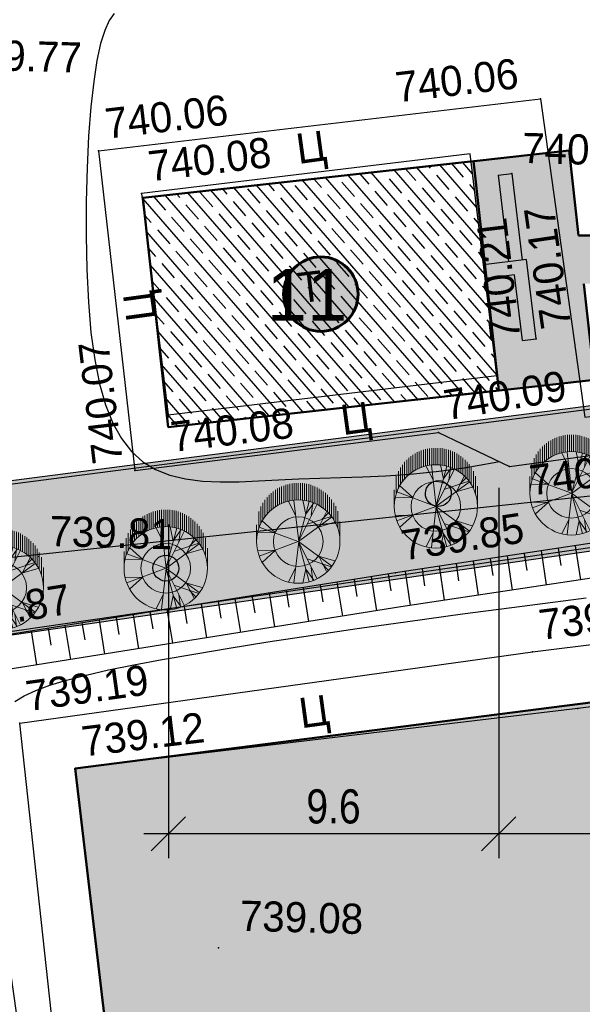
# Model space of a CAD drawing. Header units: millimetres. Extents: x -257011 to 237647566, y 2784933 to 6706507.
# Tile 182 of 256: x 9544583 to 9560919, y 5250686 to 5279261. Entities that reach past the tile are written whole.
import ezdxf

# ---------------------------------------------------------------- set-up
doc = ezdxf.new("R2010")
doc.units = ezdxf.units.MM
doc.header["$LTSCALE"] = 1000
doc.header["$PDMODE"] = 32
doc.header["$PDSIZE"] = 0.3
for name, pattern in [('Д_ТРОТ_ТРУБА', [3, 1.5, -1.5]), ('ДОРОГИ_СТРОЯЩ', [9, 8, -1]), ('ОТКОС_НИЗ', [1.2, 0.2, -1])]:
    doc.linetypes.add(name, pattern=pattern)
for name, color, linetype in [('(002) Рамка', 7, 'Continuous'), ('(004) Точки рельефа', 7, 'Continuous'), ('(007) Здания', 7, 'Continuous'), ('(014) Водопровод', 5, 'ИК_Водопровод -------в--------'), ('(025) Дорога', 7, 'Continuous'), ('(031) Горизонтали', 42, 'Continuous'), ('(035) Откосы', 7, 'Continuous'), ('(038) Деревья', 7, 'Continuous'), ('(040) Ограда', 7, 'Continuous'), ('TREE', 74, 'Continuous')]:
    doc.layers.add(name, color=color, linetype=linetype)
doc.layers.add('(032) Горизонтали утолщенные', color=32, linetype='Continuous', lineweight=30)
doc.layers.add('Ф А С А Д', color=250, linetype='Continuous', lineweight=15)
doc.styles.add('ATTR', font='romans.shx', dxfattribs={"width": 0.8, "height": 0.470416})
doc.styles.add('BM-431', font='txt')
doc.styles.add('D-431', font='txt', dxfattribs={"width": 2})
doc.styles.add('P-131', font='txt')
doc.styles.add('Roman', font='romans')
doc.styles.get("Standard").update_dxf_attribs({"font": 'ARIALN.TTF'})
doc.linetypes.add('KANALIS_K', pattern='A,1,["<",Standard,S=1.8,R=0,X=-0.9,Y=-0.9],3,-1,["К",Standard,S=1.8,R=0,X=-0.9,Y=-0.9],-1,10', length=16)
doc.linetypes.add('ИК_Водопровод -------в--------', pattern='A,9,-0.6,["В",Standard,S=1.2,R=0,X=0,Y=-0.6],-1.2', length=10.8)
doc.linetypes.add('ОГРАДА_БЕТ', pattern='A,4,["|",Standard,S=0.8,R=0,X=0,Y=-0.8],4', length=8)
doc.dimstyles.new('ISO-25_WS', dxfattribs={"dimscale": 141.414141, "dimtxt": 7, "dimasz": 7, "dimexe": 5, "dimexo": 20, "dimgap": 2, "dimtad": 1, "dimdec": 0, "dimdsep": 46, "dimtxsty": 'Standard', "dimblk": 'OBLIQUE', "dimcen": 2.5, "dimdle": 5, "dimclrd": 5, "dimclre": 5, "dimclrt": 5, "dimadec": 0, "dimazin": 0, "dimtfac": 1, "dimtdec": 0, "dimtmove": 0, "dimatfit": 3, "dimldrblk": 'OBLIQUE', "dimfxl": 0, "dimtolj": 1, "dimtzin": 0, "dimlwd": 30, "dimlwe": 30, "dimarcsym": 0})

# ---------------------------------------------------------------- blocks, each defined once
blk = doc.blocks.new('d')
at = {"layer": '(038) Деревья', "color": 30}
blk.add_ellipse((0, 0), major_axis=(0.265, 0.265), ratio=1, start_param=5.497787, end_param=11.780972, dxfattribs=at)
blk = doc.blocks.new('kjvklglhl')
at = {"layer": '(004) Точки рельефа'}
for p in [(282.156, 517.109), (269.368, 515.247), (281.381, 514.923), (270.656, 514.043), (282.225, 510.142), (281.113, 509.046), (271.615, 507.581), (279.473, 507.345), (281.553, 506.423), (270.684, 506.001), (267.971, 503.425), (278.337, 503.244), (282.371, 501.061), (283.734, 499.451), (267.554, 498.57), (269.193, 497.303), (273.5, 492.215)]:
    blk.add_point(p, dxfattribs=at)
at = {"layer": '(007) Здания'}
blk.add_lwpolyline([(281.113, 509.046), (280.163, 515.454), (270.656, 514.043), (271.606, 507.636)], close=True, dxfattribs=at)
at = {"layer": '(014) Водопровод', "ltscale": 0.5, "flags": 128}
blk.add_lwpolyline([(325.711, 440.112), (326.312, 440.162), (325.744, 440.975), (323.361, 447.342), (313.499, 509.603), (261.079, 502.552), (256.511, 532.162)], dxfattribs=at)
at = {"layer": '(025) Дорога', "linetype": 'Д_ТРОТ_ТРУБА', "flags": 128}
for points in [[(269.368, 515.247), (282.156, 517.109), (283.702, 507.914), (307.271, 511.692), (310.476, 513.628), (310.443, 515.538), (318.567, 515.917), (330.341, 516.212), (329.81, 527.423), (321.381, 528.706), (305.268, 531.339), (301.294, 530.976)], [(323.251, 418.267), (300.714, 414.809), (283.138, 412.485), (281.122, 413.564), (275.085, 449.451), (270.84, 474.617), (267.554, 498.57), (282.371, 501.061), (308.67, 505.056), (310.788, 503.765), (314.781, 477.717), (318.108, 454.899), (323.251, 418.267)], [(321.731, 420.742), (316.881, 452.353), (313.048, 477.771), (309.058, 502.896), (307.912, 503.399), (283.734, 499.451), (269.193, 497.303), (272.561, 474.353), (276.62, 450.413), (282.198, 415.2), (283.437, 414.157), (320.719, 419.528), (321.731, 420.742)]]:
    blk.add_lwpolyline(points, dxfattribs=at)
blk.add_lwpolyline([(269.368, 515.247), (270.684, 506.001), (279.473, 507.345), (281.553, 506.423), (308.542, 510.883), (312.531, 513.649), (318.524, 513.838), (330.524, 514.19), (333.406, 460.634), (331.811, 454.811, 1.56758), (332.906, 443.73, 0.509364), (333.962, 453.359), (336.672, 456.912), (338.021, 457.657), (347.714, 458.292), (347.773, 448.108), (343.552, 448.203), (343.703, 435.09)], format="xyb", dxfattribs=at)
at = {"layer": '(031) Горизонтали', "flags": 128}
blk.add_lwpolyline([(267.395, 499.198), (267.661, 499.373), (267.994, 499.54), (268.398, 499.703), (268.878, 499.864), (269.437, 500.026), (270.08, 500.19), (270.811, 500.359), (271.633, 500.536), (272.55, 500.723), (273.567, 500.921), (274.689, 501.132), (275.92, 501.356), (277.265, 501.593), (278.729, 501.843), (280.317, 502.106), (282.034, 502.383), (283.885, 502.675)], dxfattribs=at)
at = {"layer": '(032) Горизонтали утолщенные'}
blk.add_lwpolyline([(269.71, 519.237), (269.575, 519.03), (269.453, 518.742), (269.345, 518.357), (269.251, 517.864), (269.174, 517.25), (269.114, 516.508), (269.073, 515.66), (269.052, 514.736), (269.053, 513.763), (269.077, 512.771), (269.125, 511.789), (269.199, 510.844), (269.301, 509.966), (269.431, 509.179), (269.591, 508.483), (269.783, 507.876), (270.01, 507.354), (270.271, 506.913), (270.57, 506.55), (270.908, 506.261), (271.287, 506.043), (271.707, 505.89), (272.165, 505.796), (272.656, 505.748), (273.176, 505.739), (273.721, 505.758), (274.286, 505.796), (274.866, 505.842), (275.457, 505.888), (276.057, 505.926), (276.671, 505.961), (277.308, 506), (277.975, 506.051), (278.68, 506.121), (279.433, 506.218), (280.239, 506.348), (281.109, 506.521), (281.256, 506.555)], dxfattribs=at)
at = {"layer": '(035) Откосы'}
for p, q in [((283.136, 503.595), (283.048, 504.088)), ((283.716, 503.191), (283.54, 504.176)), ((281.748, 502.839), (281.572, 503.823)), ((282.152, 503.419), (282.064, 503.911)), ((282.732, 503.015), (282.556, 503.999)), ((280.184, 503.067), (280.096, 503.559)), ((280.764, 502.663), (280.588, 503.647)), ((281.168, 503.243), (281.08, 503.735)), ((278.796, 502.31), (278.62, 503.294)), ((279.2, 502.89), (279.112, 503.382)), ((279.78, 502.486), (279.604, 503.471)), ((276.84, 501.944), (276.654, 502.927)), ((277.238, 502.528), (277.146, 503.019)), ((277.822, 502.129), (277.637, 503.112)), ((278.221, 502.713), (278.128, 503.204)), ((275.273, 502.157), (275.181, 502.649)), ((275.857, 501.759), (275.672, 502.741)), ((276.256, 502.343), (276.163, 502.834)), ((273.892, 501.388), (273.707, 502.371)), ((274.291, 501.972), (274.198, 502.464)), ((274.875, 501.573), (274.69, 502.556)), ((272.326, 501.602), (272.234, 502.093)), ((272.91, 501.203), (272.725, 502.186)), ((273.309, 501.787), (273.216, 502.278)), ((270.945, 500.833), (270.76, 501.815)), ((271.344, 501.417), (271.251, 501.908)), ((271.928, 501.018), (271.742, 502)), ((269.379, 501.046), (269.286, 501.537)), ((269.963, 500.647), (269.778, 501.63)), ((270.361, 501.231), (270.269, 501.723)), ((267.998, 500.277), (267.813, 501.26)), ((268.397, 500.861), (268.304, 501.352)), ((268.981, 500.462), (268.795, 501.445))]:
    blk.add_line(p, q, dxfattribs=at)
blk.add_lwpolyline([(319.844, 457.028), (320.125, 457.17), (320.377, 457.458), (320.534, 458.04), (317.903, 475.66), (312.574, 506.915), (312.192, 507.383), (311.596, 507.687), (310.502, 508.023), (284.392, 504.328), (278.337, 503.244), (265.243, 500.775), (264.939, 500.462), (264.803, 499.989), (265.706, 495.765), (268.865, 477.481), (274.213, 445.131)], dxfattribs=at)
at = {"layer": '(035) Откосы', "linetype": 'ОТКОС_НИЗ'}
blk.add_lwpolyline([(319.844, 457.028), (319.619, 457.386), (319.514, 458.099), (316.916, 475.502), (311.633, 506.487), (311.551, 506.587), (311.219, 506.757), (310.421, 507.002), (284.551, 503.341), (278.518, 502.26), (265.85, 499.872), (266.688, 495.955), (269.851, 477.647), (275.2, 445.294), (281.12, 409.861), (281.136, 409.822), (281.351, 409.621), (310.666, 409.479), (317.618, 409.281), (323.511, 408.859), (324.497, 408.587)], dxfattribs=at)
at = {"layer": '(040) Ограда', "linetype": 'ОГРАДА_БЕТ', "ltscale": 0.5, "flags": 128}
for points in [[(280.986, 514.865), (281.381, 514.923)], [(281.381, 514.923), (281.753, 512.415), (281.753, 512.415), (281.753, 512.415)], [(280.986, 514.865), (281.358, 512.357)], [(282.225, 510.142), (281.884, 512.435), (280.638, 512.25), (280.638, 512.25)], [(281.829, 510.083), (281.547, 511.981), (280.697, 511.854)], [(281.829, 510.083), (282.225, 510.142)]]:
    blk.add_lwpolyline(points, dxfattribs=at)
at = {"layer": '(038) Деревья', "color": 30, "linetype": 'Continuous'}
for p in [(279.514, 505.577), (271.667, 503.191)]:
    blk.add_blockref('d', p, dxfattribs=at)
at = {"layer": '(004) Точки рельефа', "style": 'D-431'}
for s, p in [('739.77', (265.23, 517.495)), ('740.14', (281.669, 515.238)), ('739.81', (268.258, 503.74)), ('739.08', (274.1, 492.735))]:
    blk.add_text(s, height=0.875, dxfattribs=at).set_placement(p)
for s, rotation, p in [('740.06', 8.2845, (278.005, 516.891)), ('740.06', 8.2845, (269.607, 515.6)), ('740.08', 8.4408, (270.894, 514.397)), ('740.17', 99.9019, (283.236, 510.535)), ('740.21', 98.4408, (281.778, 510.132)), ('740.07', 98.483, (270.33, 506.238)), ('740.09', 11.0778, (279.695, 507.71)), ('740.08', 8.4408, (271.767, 506.564)), ('740.02', 8.9354, (282.223, 505.597)), ('739.85', 10.1547, (278.564, 503.605)), ('739.87', 10.6764, (265.467, 501.138)), ('739.19', 8.6377, (282.608, 501.415)), ('739.19', 9.5421, (267.785, 498.928)), ('739.12', 8.4031, (269.432, 497.657))]:
    blk.add_text(s, height=0.875, rotation=rotation, dxfattribs=at).set_placement(p)
at = {"layer": '(007) Здания', "color": 0, "linetype": 'Continuous', "style": 'P-131'}
blk.add_text('Т', height=0.88, rotation=8.4408, dxfattribs=at).set_placement((275.334, 510.986))
at = {"layer": '(025) Дорога', "linetype": 'ДОРОГИ_СТРОЯЩ', "style": 'BM-431'}
for rotation, p in [(9.3824, (275.184, 515.022)), (99.3824, (271.194, 510.415)), (9.3824, (276.698, 507.192)), (9.3824, (275.727, 498.654))]:
    blk.add_text('Ц', height=0.875, rotation=rotation, dxfattribs=at).set_placement(p)
blk = doc.blocks.new('dhdyfh')
at = {"layer": 'TREE', "color": 92, "lineweight": 20}
for p, q in [((10254398, 5666235), (10254398, 5666724)), ((10254459, 5666724), (10254459, 5666238)), ((10254519, 5666243), (10254519, 5666724)), ((10254580, 5666724), (10254580, 5666240)), ((10254640, 5666233), (10254640, 5666724)), ((10254701, 5666717), (10254701, 5666227)), ((10253733, 5665949), (10253733, 5666439)), ((10253793, 5665998), (10253793, 5666487)), ((10253854, 5666529), (10253854, 5666039)), ((10253914, 5666083), (10253914, 5666567)), ((10253975, 5666109), (10253975, 5666601)), ((10254035, 5666629), (10254035, 5666140)), ((10254096, 5666652), (10254096, 5666163)), ((10254156, 5666184), (10254156, 5666675)), ((10254217, 5666691), (10254217, 5666204)), ((10254277, 5666217), (10254277, 5666705)), ((10254338, 5666714), (10254338, 5666227)), ((10254761, 5666215), (10254761, 5666706)), ((10254822, 5666693), (10254822, 5666199)), ((10254882, 5666186), (10254882, 5666674)), ((10254943, 5666652), (10254943, 5666166)), ((10255003, 5666140), (10255003, 5666629)), ((10255064, 5666601), (10255064, 5666114)), ((10255125, 5666081), (10255125, 5666565)), ((10255185, 5666529), (10255185, 5666042)), ((10255246, 5665998), (10255246, 5666487)), ((10255306, 5666441), (10255306, 5665949)), ((10253491, 5665666), (10253491, 5666158)), ((10253551, 5665761), (10253551, 5666240)), ((10253612, 5665831), (10253612, 5666323)), ((10253672, 5665895), (10253672, 5666384)), ((10254443, 5665800), (10254236, 5666193)), ((10254532, 5665031), (10254393, 5666223)), ((10254522, 5665028), (10254837, 5666198)), ((10254739, 5665821), (10254650, 5666236)), ((10254739, 5665828), (10254966, 5666152)), ((10254897, 5665793), (10254946, 5666154)), ((10255367, 5665893), (10255367, 5666384)), ((10255427, 5666323), (10255427, 5665828)), ((10255488, 5665756), (10255488, 5666256)), ((10255548, 5666158), (10255548, 5665664)), ((10253370, 5665419), (10253370, 5665908)), ((10253430, 5665555), (10253430, 5666052)), ((10254522, 5665031), (10255054, 5666100)), ((10255123, 5665467), (10255340, 5665898)), ((10255609, 5665574), (10255609, 5666055)), ((10255669, 5665911), (10255669, 5665409)), ((10253851, 5665290), (10253466, 5665636)), ((10254522, 5665028), (10255488, 5665736)), ((10254778, 5665531), (10255478, 5665762)), ((10255133, 5665459), (10255577, 5665590)), ((10255212, 5665677), (10255390, 5665854)), ((10255730, 5665030), (10255730, 5665615)), ((10253309, 5665030), (10253309, 5665514)), ((10253851, 5665282), (10253348, 5665297)), ((10254519, 5665030), (10253387, 5665451))]:
    blk.add_line(p, q, dxfattribs=at)
at = {"layer": 'TREE', "color": 30, "lineweight": 20, "true_color": 0xf8991e}
for p, q in [((10254519, 5665030), (10253387, 5664608)), ((10254532, 5665028), (10254393, 5663836)), ((10254522, 5665031), (10254837, 5663861)), ((10254522, 5665031), (10255488, 5664323)), ((10254522, 5665028), (10255054, 5663959)), ((10253851, 5664777), (10253348, 5664762)), ((10253851, 5664769), (10253466, 5664423)), ((10254778, 5664528), (10255478, 5664297)), ((10255123, 5664592), (10255340, 5664161)), ((10255133, 5664600), (10255577, 5664469)), ((10254443, 5664259), (10254236, 5663866)), ((10254739, 5664238), (10254650, 5663823)), ((10254739, 5664231), (10254966, 5663908)), ((10254897, 5664266), (10254946, 5663905)), ((10255212, 5664382), (10255390, 5664205))]:
    blk.add_line(p, q, dxfattribs=at)
blk.add_circle((10254519, 5665030), 1210, dxfattribs=at)
at = {"layer": 'TREE', "color": 92, "lineweight": 20}
blk.add_circle((10254519, 5665030), 720, dxfattribs=at)
at = {"layer": 'TREE', "color": 30, "lineweight": 20, "true_color": 0xf8991e, "style": 'ATTR', "width": 0.8, "flags": 9}
for p in [(10254522, 5665031), (10254522, 5665028)]:
    blk.add_attdef('ESTCODE', p, '', height=14.1, rotation=90, dxfattribs=at)
blk = doc.blocks.new('_Oblique')
at = {"color": 0, "linetype": 'ByBlock', "lineweight": -2}
blk.add_line((-0.5, -0.5), (0.5, 0.5), dxfattribs=at)
blk = doc.blocks.new('*D1929')
at = {"color": 5, "lineweight": 30, "ltscale": 1000, "transparency": 16777216}
for p, q in [((9569459, 5271011), (9569459, 5254927)), ((9558491, 5265670), (9558491, 5254927)), ((9570166, 5255634), (9557784, 5255634))]:
    blk.add_line(p, q, dxfattribs=at)
at = {"layer": 'Defpoints', "color": 0, "lineweight": 50, "ltscale": 1000, "transparency": 16777216}
for p in [(9569459, 5273839), (9558491, 5268498), (9558491, 5255634)]:
    blk.add_point(p, dxfattribs=at)
at = {"color": 5, "lineweight": 30, "ltscale": 1000, "transparency": 16777216, "xscale": 989.89898989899, "yscale": 989.89898989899, "zscale": 989.89898989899, "rotation": 180}
blk.add_blockref('_Oblique', (9558491, 5255634), dxfattribs=at)
at = {"color": 5, "lineweight": 30, "ltscale": 1000, "transparency": 16777216, "xscale": 989.89898989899, "yscale": 989.89898989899, "zscale": 989.89898989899}
blk.add_blockref('_Oblique', (9569459, 5255634), dxfattribs=at)
at = {"color": 5, "lineweight": 50, "ltscale": 1000, "transparency": 16777216, "insert": (9563975, 5256423), "char_height": 989.9, "attachment_point": 5, "bg_fill": 1, "box_fill_scale": 1.1, "bg_fill_color": 255, "bg_fill_transparency": 0}
blk.add_mtext('\\A1;10.98', dxfattribs=at)
blk = doc.blocks.new('*D1930')
at = {"color": 5, "lineweight": 30, "ltscale": 1000, "transparency": 16777216}
for p, q in [((9558491, 5265670), (9558491, 5254927)), ((9548899, 5264610), (9548899, 5254927)), ((9559198, 5255634), (9548191, 5255634))]:
    blk.add_line(p, q, dxfattribs=at)
at = {"layer": 'Defpoints', "color": 0, "lineweight": 50, "ltscale": 1000, "transparency": 16777216}
for p in [(9558491, 5268498), (9548899, 5267438), (9548899, 5255634)]:
    blk.add_point(p, dxfattribs=at)
at = {"color": 5, "lineweight": 30, "ltscale": 1000, "transparency": 16777216, "xscale": 989.89898989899, "yscale": 989.89898989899, "zscale": 989.89898989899, "rotation": 180}
blk.add_blockref('_Oblique', (9548899, 5255634), dxfattribs=at)
at = {"color": 5, "lineweight": 30, "ltscale": 1000, "transparency": 16777216, "xscale": 989.89898989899, "yscale": 989.89898989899, "zscale": 989.89898989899}
blk.add_blockref('_Oblique', (9558491, 5255634), dxfattribs=at)
at = {"color": 5, "lineweight": 50, "ltscale": 1000, "transparency": 16777216, "insert": (9553695, 5256423), "char_height": 989.9, "attachment_point": 5, "bg_fill": 1, "box_fill_scale": 1.1, "bg_fill_color": 255, "bg_fill_transparency": 0}
blk.add_mtext('\\A1;9.6', dxfattribs=at)

msp = doc.modelspace()

# ---------------------------------------------------------------- hatches: boundary and pattern name
at = {"ltscale": 1000}
h = msp.add_hatch(dxfattribs=at)
h.set_pattern_fill('AR-SAND', color=252, scale=15, angle=266, style=0)
h.set_pattern_definition([(303.5, (-678705, -179401.1), (734.005765, -27.267607), [0, -579.12, 0, -647.7, 0, -619.125]), (273.5, (-678705, -179401.1), (1025.58269, -747.64719), [0, -312.42, 0, -521.97, 0, -200.025]), (233.5, (-678672.33, -178933.6), (-80.614732, -1183.74871), [0, -190.5, 0, -685.8, 0, -895.35]), (223.5, (-678672.3, -178933.6), (253.68491, -1165.87085), [0, -95.25, 0, -449.58, 0, -514.35])])
edge = h.paths.add_edge_path()
edge.add_line((9612297.511, 5293391.392), (9572597.511, 5293391.392))
edge.add_line((9572597.511, 5293391.392), (9572597.511, 5286751.807))
edge.add_arc((9570642.847, 5286982.577), 1968.239, 268.6947902, 353.2667331, ccw=False)
edge.add_line((9570598.014, 5285014.85), (9541647.372, 5285014.85))
edge.add_line((9541647.372, 5285014.85), (9537286.345, 5283647.927))
edge.add_line((9537286.345, 5283647.927), (9537668.537, 5281014.85))
edge.add_line((9537668.537, 5281014.85), (9572554.379, 5281014.85))
edge.add_arc((9572406.714, 5278979.165), 2041.034, 0.8726, 85.851123, ccw=False)
edge.add_line((9574447.511, 5279010.248), (9574447.511, 5272996.597))
edge.add_line((9574447.511, 5272996.597), (9560810.771, 5272996.597))
edge.add_line((9560810.771, 5272996.597), (9560538.451, 5275461.887))
edge.add_line((9560538.451, 5275461.887), (9557690.691, 5275147.319))
edge.add_line((9557690.691, 5275147.319), (9558490.657, 5268498.05))
edge.add_line((9558490.657, 5268498.05), (9561273.729, 5268805.473))
edge.add_line((9561273.729, 5268805.473), (9560965.417, 5271596.597))
edge.add_line((9560965.417, 5271596.597), (9578297.511, 5271596.597))
edge.add_line((9578297.511, 5271596.597), (9578297.511, 5274641.39))
edge.add_line((9578297.511, 5274641.39), (9577747.51, 5274641.39))
edge.add_line((9577747.51, 5274641.39), (9577597.51, 5274641.39))
edge.add_line((9577597.51, 5274641.39), (9577597.51, 5274791.39))
edge.add_line((9577597.51, 5274791.39), (9577597.511, 5278841.39))
edge.add_line((9577597.511, 5278841.39), (9577647.511, 5278841.39))
edge.add_line((9577647.511, 5278841.39), (9578060.925, 5277601.147))
edge.add_line((9578060.925, 5277601.147), (9578297.511, 5277555.341))
edge.add_line((9578297.511, 5277555.341), (9578297.511, 5279041.386))
edge.add_line((9578297.511, 5279041.386), (9577697.511, 5279041.386))
edge.add_line((9577697.511, 5279041.386), (9577697.511, 5280000.537))
edge.add_arc((9577648.355, 5279991.389), 50, -180, 10.5422531, ccw=False)
edge.add_arc((9577648.355, 5279991.389), 50, 10.5422531, 180, ccw=False)
edge.add_line((9577697.511, 5280000.537), (9577697.511, 5280841.392))
edge.add_line((9577697.511, 5280841.392), (9578297.511, 5280841.392))
edge.add_line((9578297.511, 5280841.392), (9578297.511, 5289441.392))
edge.add_line((9578297.511, 5289441.392), (9576297.511, 5289441.392))
edge.add_line((9576297.511, 5289441.392), (9576297.511, 5272996.597))
edge.add_line((9576297.511, 5272996.597), (9575947.511, 5272996.597))
edge.add_line((9575947.511, 5272996.597), (9575947.511, 5289791.392))
edge.add_line((9575947.511, 5289791.392), (9608997.511, 5289791.392))
edge.add_line((9608997.511, 5289791.392), (9608997.511, 5288175.791))
edge.add_line((9608997.511, 5288175.791), (9608997.511, 5265591.392))
edge.add_line((9608997.511, 5265591.392), (9576355.074, 5265591.392))
edge.add_line((9576355.074, 5265591.392), (9576355.074, 5261991.392))
edge.add_line((9576355.074, 5261991.392), (9612297.511, 5261991.392))
edge.add_line((9612297.511, 5261991.392), (9612297.511, 5293391.392))
edge = h.paths.add_edge_path(flags=17)
edge.add_line((9598597.51, 5269991.392), (9608647.511, 5269991.392))
edge.add_line((9608647.511, 5269991.392), (9608647.511, 5270491.392))
edge.add_line((9608647.511, 5270491.392), (9608597.511, 5270491.392))
edge.add_line((9608597.511, 5270491.392), (9597397.511, 5270491.392))
edge.add_line((9597397.511, 5270491.392), (9597397.511, 5268491.392))
edge.add_line((9597397.511, 5268491.392), (9596482.486, 5268491.392))
edge.add_arc((9596482.511, 5268441.392), 50, 0, 90.0280029, ccw=False)
edge.add_arc((9596482.511, 5268441.392), 50, -180, 0, ccw=False)
edge.add_arc((9596482.511, 5268441.392), 50, 90.0280029, 180, ccw=False)
edge.add_line((9596482.486, 5268491.392), (9593812.511, 5268491.392))
edge.add_arc((9593812.511, 5268441.392), 50, 0, 89.9999998, ccw=False)
edge.add_arc((9593812.511, 5268441.392), 50, -180, 0, ccw=False)
edge.add_arc((9593812.511, 5268441.392), 50, 89.9999998, 180, ccw=False)
edge.add_line((9593812.511, 5268491.392), (9592897.511, 5268491.392))
edge.add_line((9592897.511, 5268491.392), (9592897.511, 5270491.392))
edge.add_line((9592897.511, 5270491.392), (9578297.511, 5270491.392))
edge.add_line((9578297.511, 5270491.392), (9578297.511, 5271596.597))
edge.add_line((9578297.511, 5271596.597), (9576297.511, 5271596.597))
edge.add_line((9576297.511, 5271596.597), (9576297.511, 5269991.392))
edge.add_line((9576297.511, 5269991.392), (9591897.511, 5269991.392))
edge.add_line((9591897.511, 5269991.392), (9591897.511, 5265941.392))
edge.add_line((9591897.511, 5265941.392), (9598597.51, 5265941.392))
edge.add_line((9598597.51, 5265941.392), (9598597.51, 5269991.392))
at = {"linetype": 'KANALIS_K', "ltscale": 1000}
h = msp.add_hatch(dxfattribs=at)
h.set_pattern_fill('JIS_STN_1E', color=252, scale=550, angle=266, style=0)
h.set_pattern_definition([(311, (-691957.5, -320605.2), (415.09027, 360.832466), []), (311, (-691984.57, -320992), (415.09027, 360.832466), [550, -275])])
h.paths.add_polyline_path([(9548898.516, 5267438.487), (9558490.657, 5268498.05), (9557690.691, 5275147.319), (9548163.238, 5274094.9)])
at = {"lineweight": 50}
h = msp.add_hatch(color=1, dxfattribs=at)
h.set_gradient(color1=(255, 255, 255), one_color=1, tint=1)
h.paths.add_polyline_path([(9552246.274, 5271296.475, 1), (9554407.621, 5271296.475, 1)])
at = {"layer": 'Ф А С А Д', "linetype": 'KANALIS_K', "ltscale": 1000}
h = msp.add_hatch(dxfattribs=at)
h.set_pattern_fill('CROSS', color=92, scale=40, angle=95)
h.set_pattern_definition([(95, (-678705.02, -429468.37), (-275.171012, 230.8958947), [127, -381]), (185, (-678647.3, -429399.58), (-230.8958947, -275.171012), [127, -381])])
h.paths.add_polyline_path([(9612297.511, 5283190.358), (9641316.423, 5283710.244), (9641316.423, 5275227.348), (9612297.511, 5275227.348)], flags=17)
h.paths.add_polyline_path([(9612297.511, 5259092.971), (9656155.686, 5259092.971), (9656155.686, 5248186.981), (9612297.511, 5248186.981)], flags=17)
h.paths.add_polyline_path([(9612297.511, 5260940.91), (9616034.625, 5260940.91), (9616034.625, 5264352.321), (9614166.486, 5264352.321), (9614166.486, 5267879.244), (9616034.625, 5267879.244), (9616034.625, 5273379.287), (9612297.511, 5273379.287)], flags=17)
h.paths.add_polyline_path([(9612297.511, 5234305.029), (9616034.625, 5234305.029), (9616034.625, 5239107.961), (9615054.298, 5239107.961), (9615054.298, 5242634.883), (9616034.625, 5242634.883), (9616034.625, 5246354.568), (9612297.511, 5246354.568)], flags=17)
edge = h.paths.add_edge_path()
edge.add_line((9614518.103, 5220407.563), (9650480.992, 5221183.821))
edge.add_line((9650480.992, 5221183.821), (9650480.992, 5232580.897))
edge.add_line((9650480.992, 5232580.897), (9612297.511, 5232580.897))
edge.add_line((9612297.511, 5232580.897), (9612297.511, 5222439.231))
edge.add_arc((9614395.269, 5222502.683), 2098.718, 181.732534, 273.3553239)
h.paths.add_polyline_path([(9666631.437, 5222379.821), (9669249.819, 5222379.821), (9669249.819, 5259730.068), (9666631.437, 5259730.068)])
edge = h.paths.add_edge_path()
edge.add_line((9570642.847, 5285014.339), (9541647.372, 5285014.85))
edge.add_line((9541647.372, 5285014.85), (9572024.487, 5294499.747))
edge.add_line((9572024.487, 5294499.747), (9578722.211, 5294892.608))
edge.add_line((9578722.211, 5294892.608), (9660594.431, 5293285.325))
edge.add_line((9660594.431, 5293285.325), (9676205.922, 5292502.338))
edge.add_line((9676205.922, 5292502.338), (9688549.257, 5291642.484))
edge.add_line((9688549.257, 5291642.484), (9687654.421, 5224805.126))
edge.add_line((9687654.421, 5224805.126), (9686070.166, 5223551.647))
edge.add_line((9686070.166, 5223551.647), (9676094.03, 5223301.74))
edge.add_line((9676094.03, 5223301.74), (9676094.03, 5256565.82))
edge.add_line((9676094.03, 5256565.82), (9678980.741, 5256565.82))
edge.add_line((9678980.741, 5256565.82), (9678980.741, 5276774.216))
edge.add_line((9678980.741, 5276774.216), (9676205.922, 5276774.216))
edge.add_line((9676205.922, 5276774.216), (9676205.922, 5289322.845))
edge.add_line((9676205.922, 5289322.845), (9612297.511, 5289977.113))
edge.add_line((9612297.511, 5289977.113), (9612297.511, 5293391.392))
edge.add_line((9612297.511, 5293391.392), (9572597.511, 5293391.392))
edge.add_line((9572597.511, 5293391.392), (9572597.511, 5286751.807))
edge.add_arc((9570642.847, 5286982.577), 1968.239, 270, 353.2667331, ccw=False)
h.paths.add_polyline_path([(9666247.006, 5273497.826), (9669300.179, 5273497.826), (9669300.179, 5285865.858), (9666247.006, 5285865.858)], flags=17)
h = msp.add_hatch(dxfattribs=at)
h.set_pattern_fill('CROSS', color=92, scale=40, angle=95)
h.set_pattern_definition([(95, (-678705.02, -179401.1), (-275.171012, 230.8958947), [127, -381]), (185, (-678647.3, -179332.3), (-230.8958947, -275.171012), [127, -381])])
h.paths.add_polyline_path([(9608600.77, 5269991.392), (9598597.51, 5269991.392), (9598597.51, 5265991.392), (9608600.77, 5265991.392)])
h.paths.add_polyline_path([(9576047.511, 5269991.392), (9591897.511, 5269991.392), (9591897.511, 5265991.392), (9576047.511, 5265991.392), (9542338.442, 5261109.174), (9541711.679, 5265550.283)])
h.paths.add_polyline_path([(9578297.511, 5289391.392), (9578297.511, 5282041.392), (9576297.511, 5282041.392), (9576297.511, 5289391.392)])
h = msp.add_hatch(dxfattribs=at)
h.set_pattern_fill('CROSS', color=92, scale=40, angle=95)
h.set_pattern_definition([(95, (-678705.02, -588084.53), (-275.171012, 230.8958947), [127, -381]), (185, (-678647.3, -588015.73), (-230.8958947, -275.171012), [127, -381])])
h.paths.add_polyline_path([(9576149.606, 5261333.356), (9581039.5, 5261991.392), (9586196.926, 5261991.392), (9588651.174, 5243129.284), (9589478.556, 5236770.447), (9592594.989, 5211254.569), (9596554.553, 5179519.736), (9595508.841, 5178335.06), (9576799.763, 5176174.23), (9558090.684, 5174013.4), (9556881.393, 5175090.916), (9552295.558, 5210446.684), (9548910.68, 5234491.826), (9546189.784, 5257527.306)])

# ---------------------------------------------------------------- linework, layer by layer
at = {"layer": '(002) Рамка', "color": 0, "lineweight": 60, "ltscale": 1000}
msp.add_circle((9553326.947, 5271296.475), 1080.673, dxfattribs=at)
at = {"lineweight": 50, "ltscale": 1000}
msp.add_line((9560810.771, 5272996.597), (9574447.511, 5272996.597), dxfattribs=at)
for points in [[(9557690.691, 5275147.319), (9560538.451, 5275461.887), (9560810.771, 5272996.597)], [(9555861.727, 5274945.288), (9557755.379, 5275154.464), (9558490.657, 5268498.05), (9556974.997, 5268330.628)], [(9560965.417, 5271596.597), (9561273.729, 5268805.473), (9557291.951, 5268365.639)], [(9581039.5, 5261991.392), (9586196.926, 5261991.392), (9586765.677, 5257620.253), (9589478.556, 5236770.447), (9592594.989, 5211254.569), (9596554.553, 5179519.736), (9595508.841, 5178335.06), (9576799.763, 5176174.23), (9558090.684, 5174013.4), (9556881.393, 5175090.916), (9552295.558, 5210446.684), (9548910.68, 5234491.826), (9546189.784, 5257527.306), (9581039.5, 5261991.392)]]:
    msp.add_lwpolyline(points, dxfattribs=at)
msp.add_lwpolyline([(9548163.238, 5274094.9), (9557755.379, 5275154.464), (9558490.657, 5268498.05), (9548898.516, 5267438.487)], close=True, dxfattribs=at)
at = {"lineweight": 30, "ltscale": 1000}
msp.add_lwpolyline([(9576047.511, 5269991.392), (9591897.511, 5269991.392), (9591897.511, 5265991.392), (9576047.511, 5265991.392), (9542338.442, 5261109.174), (9541711.679, 5265550.283)], close=True, dxfattribs=at)
at = {"color": 92, "lineweight": 30, "ltscale": 1000}
msp.add_lwpolyline([(9576053.951, 5269891.392), (9591797.511, 5269891.392), (9591797.511, 5266091.392), (9576040.306, 5266091.392), (9542423.435, 5261222.528), (9541824.835, 5265464.086)], close=True, dxfattribs=at)

# ---------------------------------------------------------------- block references
at = {"lineweight": 5, "xscale": 999.9999999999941, "yscale": 999.9999999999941, "zscale": 999.9999999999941, "rotation": 358.3893224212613}
msp.add_blockref('kjvklglhl', (9263124.728, 4767987.332), dxfattribs=at)
at = {"lineweight": 50}
for p in [(-693913.203, -399514.587), (-697852.543, -399895.228), (-701847.253, -400915.644), (-705694.969, -401690.696), (-710456.316, -402253.095)]:
    msp.add_blockref('dhdyfh', p, dxfattribs=at)

# ---------------------------------------------------------------- texts
at = {"color": 250, "insert": (9554091.007, 5271274.844, 0), "char_height": 1500, "width": 156685.73039, "attachment_point": 6, "style": 'Roman'}
msp.add_mtext('\\pt64500;{\\fArial|b0|i0|c0|p34;11}', dxfattribs=at)

# ---------------------------------------------------------------- dimensions: what is measured, and where the dimension line sits
at = {"lineweight": 50, "ltscale": 1000}
for base, p1, p2, text, picture, middle in [((9558490.657, 5255634.404), (9569458.949, 5273839.347), (9558490.657, 5268498.05), '10.98', '*D1929', (9563974.803, 5256422.648)), ((9548898.516, 5255634.404), (9558490.657, 5268498.05), (9548898.516, 5267438.487), '9.6', '*D1930', (9553694.587, 5256422.648))]:
    dim = msp.add_linear_dim(base=base, p1=p1, p2=p2, text=text, dimstyle='ISO-25_WS', override={"dimtmove": 1, "dimtfill": 2, "dimtfillclr": 255}, dxfattribs=at)
    dim.commit()
    dim.dimension.update_dxf_attribs({"geometry": picture, "text_midpoint": middle})

doc.saveas('drawing.dxf')
